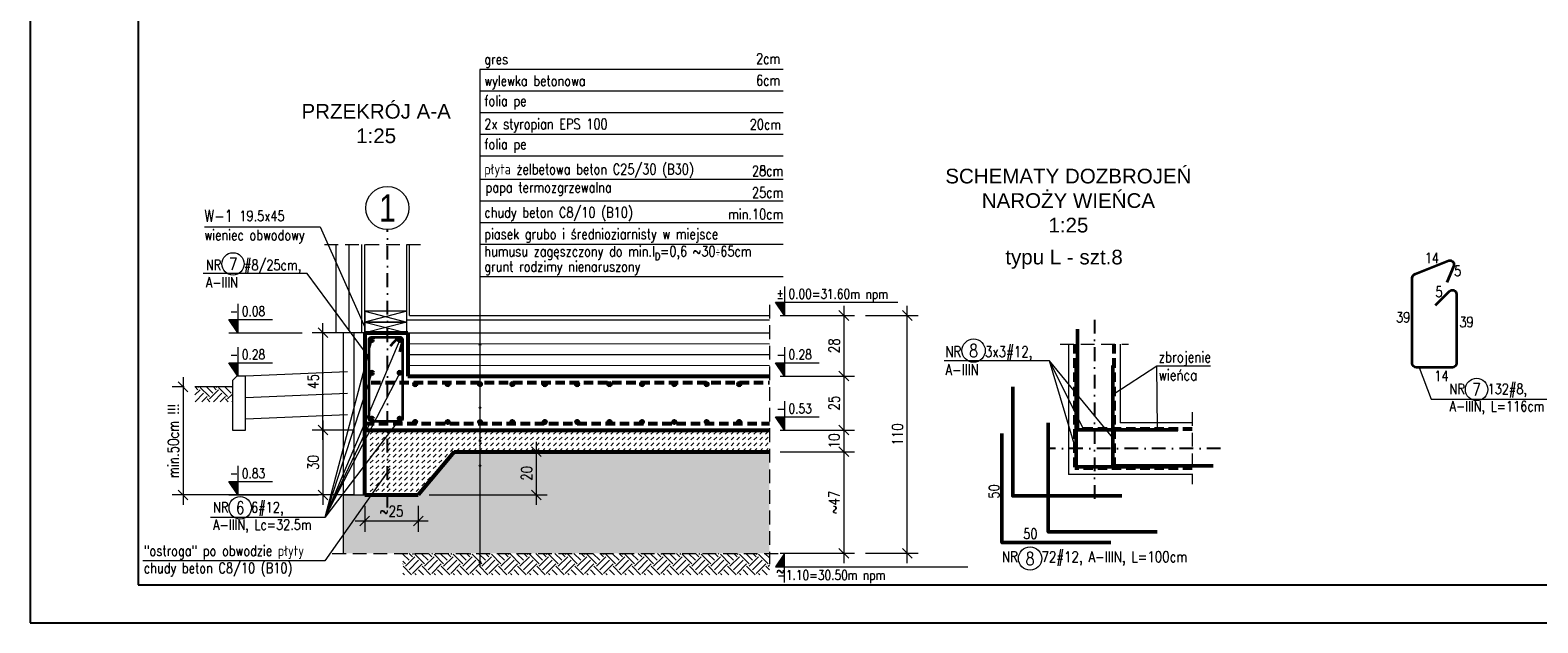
# Model space of a CAD drawing. Header units: inches. Extents: x 72095 to 82628, y -36879 to -32162.
# Tile 12 of 34: x 72095 to 73491, y -33647 to -33099. Entities that reach past the tile are written whole.
import ezdxf
from ezdxf.enums import TextEntityAlignment as Align

# ---------------------------------------------------------------- set-up
doc = ezdxf.new("R2010")
doc.units = ezdxf.units.IN
doc.header["$MEASUREMENT"] = 0
for name, pattern in [('DASHDOT', [25.4, 12.7, -6.35, 0, -6.35]), ('DASHED', [19.05, 12.7, -6.35]), ('HIDDEN', [0.375, 0.25, -0.125])]:
    doc.linetypes.add(name, pattern=pattern)
doc.layers.add('_tabelka', color=4, linetype='Continuous')
for name, color, linetype, lineweight in [('Obrys', 4, 'Continuous', 20), ('Obrys drewna', 3, 'Continuous', 18), ('Opisy', 4, 'Continuous', 20), ('Osie', 6, 'DASHDOT', 15), ('p--przekrój-cienki', 2, 'Continuous', 5), ('STRZEMIONA', 2, 'Continuous', 35), ('Szraf', 9, 'Continuous', 9), ('WYMIARY', 6, 'Continuous', 15), ('ZBROJENIE', 7, 'Continuous', 50)]:
    doc.layers.add(name, color=color, linetype=linetype, lineweight=lineweight)
doc.styles.add('1. Simplex', font='simplex.shx', dxfattribs={"width": 0.8})
doc.styles.add('Arial', font='arial.ttf')
doc.linetypes.add('BATTING', pattern='A,0.0001,-0.1,[134,ltypeshp.shx,S=0.1,R=0,X=-0.1,Y=0],-0.2,[134,ltypeshp.shx,S=0.1,R=180,X=0.1,Y=0],-0.1', length=0.4001)
doc.dimstyles.new('1_50 dla 1_25', dxfattribs={"dimscale": 50, "dimtxt": 0.2, "dimasz": 0.18, "dimexe": 0.2, "dimexo": 0.2, "dimgap": 0.08, "dimtad": 1, "dimdec": 1, "dimlfac": 0.5, "dimrnd": 0.5, "dimzin": 9, "dimdsep": 46, "dimtxsty": '1. Simplex', "dimblk": 'OBLIQUE', "dimcen": 0.18, "dimdle": 0.18, "dimclrd": 256, "dimclre": 256, "dimclrt": 4, "dimadec": 1, "dimazin": 0, "dimtfac": 1, "dimtdec": 0, "dimtmove": 1, "dimatfit": 3, "dimfxl": 1, "dimlwd": -1, "dimlwe": -1, "dimarcsym": 0})

# ---------------------------------------------------------------- blocks, each defined once
blk = doc.blocks.new('_Oblique')
at = {"color": 0, "linetype": 'ByBlock', "lineweight": -2}
blk.add_line((-0.5, -0.5), (0.5, 0.5), dxfattribs=at)
blk = doc.blocks.new('*D32')
at = {"layer": 'Defpoints', "color": 0, "transparency": 16777216}
for p in [(72247.3, -33428.7), (72236.3, -33528.7), (72384.3, -33528.7)]:
    blk.add_point(p, dxfattribs=at)
at = {"layer": 'WYMIARY', "transparency": 16777216}
for p, q in [((72236.3, -33419.7), (72236.3, -33537.7)), ((72237.3, -33428.7), (72226.3, -33428.7)), ((72374.3, -33528.7), (72226.3, -33528.7))]:
    blk.add_line(p, q, dxfattribs=at)
at = {"layer": 'WYMIARY', "transparency": 16777216, "xscale": 9, "yscale": 9, "zscale": 9}
for p, rotation in [((72236.3, -33428.7), 90), ((72236.3, -33528.7), 270)]:
    blk.add_blockref('_Oblique', p, dxfattribs=dict(at, rotation=rotation))
at = {"layer": 'WYMIARY', "color": 4, "transparency": 16777216, "insert": (72227.3, -33478.7), "char_height": 10, "attachment_point": 5, "rotation": 90, "style": '1. Simplex'}
blk.add_mtext('min.50cm !!!', dxfattribs=at)
blk = doc.blocks.new('*D33')
at = {"layer": 'Defpoints', "color": 0, "transparency": 16777216}
for p in [(72779.2, -33418.7), (72779.2, -33468.7), (72848.2, -33468.7)]:
    blk.add_point(p, dxfattribs=at)
at = {"layer": 'WYMIARY', "transparency": 16777216}
for p, q in [((72848.2, -33409.7), (72848.2, -33477.7)), ((72789.2, -33418.7), (72858.2, -33418.7)), ((72789.2, -33468.7), (72858.2, -33468.7))]:
    blk.add_line(p, q, dxfattribs=at)
at = {"layer": 'WYMIARY', "transparency": 16777216, "xscale": 9, "yscale": 9, "zscale": 9}
for p, rotation in [((72848.2, -33418.7), 90), ((72848.2, -33468.7), 270)]:
    blk.add_blockref('_Oblique', p, dxfattribs=dict(at, rotation=rotation))
at = {"layer": 'WYMIARY', "color": 4, "transparency": 16777216, "insert": (72839.2, -33443.7), "char_height": 10, "attachment_point": 5, "rotation": 90, "style": '1. Simplex'}
blk.add_mtext('25', dxfattribs=at)
blk = doc.blocks.new('*D34')
at = {"layer": 'Defpoints', "color": 0, "transparency": 16777216}
for p in [(72779.2, -33468.7), (72779.2, -33488.7), (72848.2, -33488.7)]:
    blk.add_point(p, dxfattribs=at)
at = {"layer": 'WYMIARY', "transparency": 16777216}
for p, q in [((72848.2, -33459.7), (72848.2, -33497.7)), ((72789.2, -33468.7), (72858.2, -33468.7)), ((72789.2, -33488.7), (72858.2, -33488.7))]:
    blk.add_line(p, q, dxfattribs=at)
at = {"layer": 'WYMIARY', "transparency": 16777216, "xscale": 9, "yscale": 9, "zscale": 9}
for p, rotation in [((72848.2, -33468.7), 90), ((72848.2, -33488.7), 270)]:
    blk.add_blockref('_Oblique', p, dxfattribs=dict(at, rotation=rotation))
at = {"layer": 'WYMIARY', "color": 4, "transparency": 16777216, "insert": (72839.2, -33478.7), "char_height": 10, "attachment_point": 5, "rotation": 90, "style": '1. Simplex'}
blk.add_mtext('10', dxfattribs=at)
blk = doc.blocks.new('*D35')
at = {"layer": 'Defpoints', "color": 0, "transparency": 16777216}
for p in [(72404.5, -33468.7), (72365.8, -33528.7), (72404.5, -33528.7)]:
    blk.add_point(p, dxfattribs=at)
at = {"layer": 'WYMIARY', "transparency": 16777216}
for p, q in [((72365.8, -33459.7), (72365.8, -33537.7)), ((72394.5, -33468.7), (72355.8, -33468.7)), ((72394.5, -33528.7), (72355.8, -33528.7))]:
    blk.add_line(p, q, dxfattribs=at)
at = {"layer": 'WYMIARY', "transparency": 16777216, "xscale": 9, "yscale": 9, "zscale": 9}
for p, rotation in [((72365.8, -33468.7), 90), ((72365.8, -33528.7), 270)]:
    blk.add_blockref('_Oblique', p, dxfattribs=dict(at, rotation=rotation))
at = {"layer": 'WYMIARY', "color": 4, "transparency": 16777216, "insert": (72356.8, -33498.7), "char_height": 10, "attachment_point": 5, "rotation": 90, "style": '1. Simplex'}
blk.add_mtext('30', dxfattribs=at)
blk = doc.blocks.new('*D36')
at = {"layer": 'Defpoints', "color": 0, "transparency": 16777216}
for p in [(72365.8, -33378.7), (72404.5, -33378.7), (72404.5, -33468.7)]:
    blk.add_point(p, dxfattribs=at)
at = {"layer": 'WYMIARY', "transparency": 16777216}
for p, q in [((72394.5, -33378.7), (72355.8, -33378.7)), ((72365.8, -33477.7), (72365.8, -33369.7)), ((72394.5, -33468.7), (72355.8, -33468.7))]:
    blk.add_line(p, q, dxfattribs=at)
at = {"layer": 'WYMIARY', "transparency": 16777216, "xscale": 9, "yscale": 9, "zscale": 9}
for p, rotation in [((72365.8, -33378.7), 90), ((72365.8, -33468.7), 270)]:
    blk.add_blockref('_Oblique', p, dxfattribs=dict(at, rotation=rotation))
at = {"layer": 'WYMIARY', "color": 4, "transparency": 16777216, "insert": (72356.8, -33423.7), "char_height": 10, "attachment_point": 5, "rotation": 90, "style": '1. Simplex'}
blk.add_mtext('45', dxfattribs=at)
blk = doc.blocks.new('*D37')
at = {"layer": 'Defpoints', "color": 0, "transparency": 16777216}
for p in [(72779.2, -33488.7), (72779.2, -33582.7), (72848.2, -33582.7)]:
    blk.add_point(p, dxfattribs=at)
at = {"layer": 'WYMIARY', "transparency": 16777216}
for p, q in [((72848.2, -33479.7), (72848.2, -33591.7)), ((72789.2, -33488.7), (72858.2, -33488.7)), ((72789.2, -33582.7), (72858.2, -33582.7))]:
    blk.add_line(p, q, dxfattribs=at)
at = {"layer": 'WYMIARY', "transparency": 16777216, "xscale": 9, "yscale": 9, "zscale": 9}
for p, rotation in [((72848.2, -33488.7), 90), ((72848.2, -33582.7), 270)]:
    blk.add_blockref('_Oblique', p, dxfattribs=dict(at, rotation=rotation))
at = {"layer": 'WYMIARY', "color": 4, "transparency": 16777216, "insert": (72839.2, -33535.7), "char_height": 10, "attachment_point": 5, "rotation": 90, "style": '1. Simplex'}
blk.add_mtext('~47', dxfattribs=at)
blk = doc.blocks.new('*D38')
at = {"layer": 'Defpoints', "color": 0, "transparency": 16777216}
for p in [(72779.2, -33362.7), (72779.2, -33418.7), (72848.2, -33418.7)]:
    blk.add_point(p, dxfattribs=at)
at = {"layer": 'WYMIARY', "transparency": 16777216}
for p, q in [((72848.2, -33353.7), (72848.2, -33427.7)), ((72789.2, -33362.7), (72858.2, -33362.7)), ((72789.2, -33418.7), (72858.2, -33418.7))]:
    blk.add_line(p, q, dxfattribs=at)
at = {"layer": 'WYMIARY', "transparency": 16777216, "xscale": 9, "yscale": 9, "zscale": 9}
for p, rotation in [((72848.2, -33362.7), 90), ((72848.2, -33418.7), 270)]:
    blk.add_blockref('_Oblique', p, dxfattribs=dict(at, rotation=rotation))
at = {"layer": 'WYMIARY', "color": 4, "transparency": 16777216, "insert": (72839.2, -33390.7), "char_height": 10, "attachment_point": 5, "rotation": 90, "style": '1. Simplex'}
blk.add_mtext('28', dxfattribs=at)
blk = doc.blocks.new('*D39')
at = {"layer": 'Defpoints', "color": 0, "transparency": 16777216}
for p in [(72404.5, -33528.7), (72454.1, -33528.7), (72454.1, -33552.7)]:
    blk.add_point(p, dxfattribs=at)
at = {"layer": 'WYMIARY', "transparency": 16777216}
for p, q in [((72404.5, -33538.7), (72404.5, -33562.7)), ((72454.1, -33538.7), (72454.1, -33562.7)), ((72395.5, -33552.7), (72463.1, -33552.7))]:
    blk.add_line(p, q, dxfattribs=at)
at = {"layer": 'WYMIARY', "transparency": 16777216, "xscale": 9, "yscale": 9, "zscale": 9, "rotation": 180}
blk.add_blockref('_Oblique', (72404.5, -33552.7), dxfattribs=at)
at = {"layer": 'WYMIARY', "transparency": 16777216, "xscale": 9, "yscale": 9, "zscale": 9}
blk.add_blockref('_Oblique', (72454.1, -33552.7), dxfattribs=at)
at = {"layer": 'WYMIARY', "color": 4, "transparency": 16777216, "insert": (72429.3, -33543.7), "char_height": 10, "attachment_point": 5, "style": '1. Simplex'}
blk.add_mtext('~25', dxfattribs=at)
blk = doc.blocks.new('*D40')
at = {"layer": 'Defpoints', "color": 0, "transparency": 16777216}
for p in [(72487.5, -33488.7), (72563.5, -33488.7), (72454.1, -33528.7)]:
    blk.add_point(p, dxfattribs=at)
at = {"layer": 'WYMIARY', "transparency": 16777216}
for p, q in [((72563.5, -33537.7), (72563.5, -33479.7)), ((72497.5, -33488.7), (72573.5, -33488.7)), ((72464.1, -33528.7), (72573.5, -33528.7))]:
    blk.add_line(p, q, dxfattribs=at)
at = {"layer": 'WYMIARY', "transparency": 16777216, "xscale": 9, "yscale": 9, "zscale": 9}
for p, rotation in [((72563.5, -33488.7), 90), ((72563.5, -33528.7), 270)]:
    blk.add_blockref('_Oblique', p, dxfattribs=dict(at, rotation=rotation))
at = {"layer": 'WYMIARY', "color": 4, "transparency": 16777216, "insert": (72554.5, -33508.7), "char_height": 10, "attachment_point": 5, "rotation": 90, "style": '1. Simplex'}
blk.add_mtext('20', dxfattribs=at)
blk = doc.blocks.new('A$C643E479C')
at = {"layer": 'p--przekrój-cienki', "linetype": 'Continuous', "ltscale": 35}
for p, q in [((-8, 25), (-55.25, 23)), ((-7.93, 15), (-55.18, 13)), ((-8, 5), (-55.25, 3))]:
    blk.add_line(p, q, dxfattribs=at)
blk.add_lwpolyline([(-61.25, -2), (-55.25, -2), (-55.25, 23), (-59.25, 23), (-61.25, 21)], close=True, dxfattribs=at)
blk = doc.blocks.new('*D773')
at = {"layer": 'Defpoints', "color": 0, "transparency": 16777216}
for p in [(72858.2, -33362.7), (72906.9, -33362.7), (72858.2, -33582.7)]:
    blk.add_point(p, dxfattribs=at)
at = {"layer": 'WYMIARY', "transparency": 16777216}
for p, q in [((72906.9, -33591.7), (72906.9, -33353.7)), ((72868.2, -33362.7), (72916.9, -33362.7)), ((72868.2, -33582.7), (72916.9, -33582.7))]:
    blk.add_line(p, q, dxfattribs=at)
at = {"layer": 'WYMIARY', "transparency": 16777216, "xscale": 9, "yscale": 9, "zscale": 9}
for p, rotation in [((72906.9, -33362.7), 90), ((72906.9, -33582.7), 270)]:
    blk.add_blockref('_Oblique', p, dxfattribs=dict(at, rotation=rotation))
at = {"layer": 'WYMIARY', "color": 4, "transparency": 16777216, "insert": (72897.9, -33472.7), "char_height": 10, "attachment_point": 5, "rotation": 90, "style": '1. Simplex'}
blk.add_mtext('110', dxfattribs=at)

msp = doc.modelspace()

# ---------------------------------------------------------------- hatches: boundary and pattern name
at = {"layer": 'Opisy'}
for points in [[(72793.188, -33362.735), (72784.862, -33350.349), (72793.188, -33350.349)], [(72286.868, -33378.735), (72278.541, -33366.349), (72286.868, -33366.349)], [(72286.868, -33418.735), (72278.541, -33406.349), (72286.868, -33406.349)], [(72793.188, -33418.735), (72784.862, -33406.349), (72793.188, -33406.349)], [(72793.188, -33468.735), (72784.862, -33456.349), (72793.188, -33456.349)], [(72286.868, -33528.735), (72278.541, -33516.349), (72286.868, -33516.349)], [(72793.188, -33582.735), (72784.862, -33595.122), (72793.188, -33595.122)]]:
    msp.add_hatch(color=256, dxfattribs=at).paths.add_polyline_path(points)
at = {"layer": 'Szraf', "linetype": 'Continuous', "lineweight": 5}
h = msp.add_hatch(dxfattribs=at)
h.set_pattern_fill('EARTH', color=256, scale=48, angle=45)
h.set_pattern_definition([(45, (34252.892, -20837.109), (0, 16.9705627), [12, -12]), (45, (34249.71, -20833.927), (0, 16.9705627), [12, -12]), (45, (34246.528, -20830.745), (0, 16.9705627), [12, -12]), (135, (34246.528, -20828.624), (-16.9705627, 1e-15), [12, -12]), (135, (34249.71, -20825.442), (-16.9705627, 1e-15), [12, -12]), (135, (34252.892, -20822.26), (-16.9705627, 1e-15), [12, -12])])
h.paths.add_polyline_path([(72281.996, -33428.735), (72247.271, -33428.735), (72247.271, -33442.437), (72281.996, -33442.437)])
h = msp.add_hatch(dxfattribs=at)
h.set_pattern_fill('DASH', color=256, scale=30, angle=45)
h.set_pattern_definition([(45, (-25383.2392, -3508.9), (0, 5.30330086), [3.75, -3.75])])
h.paths.add_polyline_path([(72425.47, -33468.735), (72407.47, -33468.735), (72407.47, -33528.735), (72425.47, -33528.735)])
h.paths.add_polyline_path([(72425.47, -33468.735), (72425.47, -33528.735), (72454.07, -33528.735), (72487.47, -33488.735), (72779.209, -33488.735), (72779.209, -33468.735)])
h = msp.add_hatch(dxfattribs=at)
h.set_pattern_fill('AR-CONC', color=256, scale=1.6)
h.set_pattern_definition([(50, (34387.033, -20827.109), (11.476163, -1.0040342), [1.2, -13.2]), (355, (34387.033, -20827.109), (-2.2200213, 12.035074), [0.96, -10.56]), (100.451444, (34387.989, -20827.193), (9.2561415, 11.03104), [1.019843, -11.2182738]), (46.1842, (34387.033, -20823.909), (17.0758613, -2.6483085), [1.8, -19.8]), (96.635635, (34388.456, -20824.13), (14.954591, 15.5858976), [1.5297655, -16.82742]), (351.184164, (34387.033, -20823.909), (14.954591, 15.5858976), [1.44, -15.84]), (21, (34388.633, -20824.709), (9.5505128, -6.4419023), [1.2, -13.2]), (326, (34388.633, -20824.709), (3.8930453, 11.6024007), [0.96, -10.56]), (71.451445, (34389.428, -20825.246), (13.443558, 5.1604984), [1.019843, -11.2182738]), (37.5, (34387.0325, -20827.109), (0.1945577, 5.32630166), [0, -10.432, 0, -10.72, 0, -10.6]), (7.5, (34387.0325, -20827.109), (4.2091126, 6.3105874), [0, -6.112, 0, -10.192, 0, -4.04]), (327.5, (34383.4645, -20827.109), (8.541159, -0.36087795), [0, -4, 0, -12.48, 0, -16.56]), (317.5, (34381.8645, -20827.109), (9.3309787, 1.6016797), [0, -5.2, 0, -8.288, 0, -11.76])])
h.paths.add_polyline_path([(72384.47, -33528.735), (72384.47, -33582.735), (72425.47, -33582.735), (72425.47, -33528.735), (72407.47, -33528.735)])
edge = h.paths.add_edge_path()
edge.add_line((72511.218, -33582.735), (72511.218, -33502.417))
edge.add_arc((72511.218, -33501.634), 0.783, 180, 270, ccw=False)
edge.add_arc((72511.218, -33501.634), 0.783, 90, 180, ccw=False)
edge.add_line((72511.218, -33500.851), (72511.218, -33488.735))
edge.add_line((72511.218, -33488.735), (72487.47, -33488.735))
edge.add_line((72487.47, -33488.735), (72454.07, -33528.735))
edge.add_line((72454.07, -33528.735), (72425.47, -33528.735))
edge.add_line((72425.47, -33528.735), (72425.47, -33582.735))
edge.add_line((72425.47, -33582.735), (72511.218, -33582.735))
edge = h.paths.add_edge_path()
edge.add_line((72511.218, -33488.735), (72511.218, -33500.851))
edge.add_arc((72511.218, -33501.634), 0.783, 0, 90, ccw=False)
edge.add_arc((72511.218, -33501.634), 0.783, 270, 360, ccw=False)
edge.add_line((72511.218, -33502.417), (72511.218, -33582.735))
edge.add_line((72511.218, -33582.735), (72779.209, -33582.735))
edge.add_line((72779.209, -33582.735), (72779.209, -33488.735))
edge.add_line((72779.209, -33488.735), (72511.218, -33488.735))
at = {"layer": 'Szraf'}
h = msp.add_hatch(dxfattribs=at)
h.set_pattern_fill('EARTH', color=256, scale=50, angle=45)
h.set_pattern_definition([(45, (19627.95, -12617.924), (0, 17.6776695), [12.5, -12.5]), (45, (19624.636, -12614.61), (0, 17.6776695), [12.5, -12.5]), (45, (19621.321, -12611.295), (0, 17.6776695), [12.5, -12.5]), (135, (19621.321, -12609.085), (-17.6776695, 1e-15), [12.5, -12.5]), (135, (19624.636, -12605.771), (-17.6776695, 1e-15), [12.5, -12.5]), (135, (19627.95, -12602.456), (-17.6776695, 1e-15), [12.5, -12.5])])
h.paths.add_polyline_path([(72439.784, -33582.735), (72779.209, -33582.735), (72779.209, -33602.539), (72439.784, -33602.539)])
at = {"layer": 'ZBROJENIE', "lineweight": 0}
h = msp.add_hatch(color=256, dxfattribs=at)
edge = h.paths.add_edge_path()
edge.add_arc((72411.03, -33385.295), 1.2, 0, 360)
h = msp.add_hatch(color=256, dxfattribs=at)
edge = h.paths.add_edge_path()
edge.add_arc((72436.91, -33385.295), 1.2, 0, 360)
h = msp.add_hatch(color=256, dxfattribs=at)
edge = h.paths.add_edge_path()
edge.add_arc((72411.03, -33415.735), 1.2, 0, 360)
h = msp.add_hatch(color=256, dxfattribs=at)
edge = h.paths.add_edge_path()
edge.add_arc((72436.91, -33415.735), 1.2, 0, 360)
at = {"layer": 'ZBROJENIE'}
for points in [[(72450.037, -33426.219, -1), (72452.437, -33426.219, -1)], [(72480.037, -33426.219, -1), (72482.437, -33426.219, -1)], [(72510.037, -33426.219, -1), (72512.437, -33426.219, -1)], [(72540.037, -33426.219, -1), (72542.437, -33426.219, -1)], [(72570.037, -33426.219, -1), (72572.437, -33426.219, -1)], [(72600.037, -33426.219, -1), (72602.437, -33426.219, -1)], [(72630.037, -33426.219, -1), (72632.437, -33426.219, -1)], [(72660.037, -33426.219, -1), (72662.437, -33426.219, -1)], [(72690.037, -33426.219, -1), (72692.437, -33426.219, -1)], [(72720.037, -33426.219, -1), (72722.437, -33426.219, -1)], [(72750.037, -33426.219, -1), (72752.437, -33426.219, -1)], [(72450.037, -33461.251, 1), (72452.437, -33461.251, 1)], [(72480.037, -33461.251, 1), (72482.437, -33461.251, 1)], [(72510.037, -33461.251, 1), (72512.437, -33461.251, 1)], [(72540.037, -33461.251, 1), (72542.437, -33461.251, 1)], [(72570.037, -33461.251, 1), (72572.437, -33461.251, 1)], [(72600.037, -33461.251, 1), (72602.437, -33461.251, 1)], [(72630.037, -33461.251, 1), (72632.437, -33461.251, 1)], [(72660.037, -33461.251, 1), (72662.437, -33461.251, 1)], [(72690.037, -33461.251, 1), (72692.437, -33461.251, 1)], [(72720.037, -33461.251, 1), (72722.437, -33461.251, 1)], [(72750.037, -33461.251, 1), (72752.437, -33461.251, 1)]]:
    msp.add_hatch(color=256, dxfattribs=at).paths.add_polyline_path(points)
at = {"layer": 'ZBROJENIE', "lineweight": 0}
h = msp.add_hatch(color=256, dxfattribs=at)
edge = h.paths.add_edge_path()
edge.add_arc((72411.03, -33458.175), 1.2, 0, 360)
h = msp.add_hatch(color=256, dxfattribs=at)
edge = h.paths.add_edge_path()
edge.add_arc((72436.91, -33458.175), 1.2, 0, 360)

# ---------------------------------------------------------------- linework, layer by layer
at = {"layer": '_tabelka', "linetype": 'Continuous', "ltscale": 10}
for points in [[(72094.664, -33646.98), (74194.664, -33646.98), (74194.664, -32161.98), (72094.664, -32161.98)], [(72194.664, -33611.98), (74159.664, -33611.98), (74159.664, -32196.98), (72194.664, -32196.98)]]:
    msp.add_lwpolyline(points, close=True, dxfattribs=at)
at = {"layer": 'Obrys', "color": 9, "linetype": 'DASHED', "lineweight": 5}
for p, q in [((72367.212, -33296.951), (72457.412, -33296.951)), ((72779.209, -33352.735), (72779.209, -33592.735)), ((73048.474, -33389.19), (73111.909, -33389.19)), ((73170.794, -33452.162), (73170.794, -33518.611)), ((72374.47, -33582.735), (72789.209, -33582.735))]:
    msp.add_line(p, q, dxfattribs=at)
at = {"layer": 'Obrys', "color": 5, "lineweight": 53, "ltscale": 35}
for p, q in [((72404.47, -33378.735), (72404.47, -33468.735)), ((72404.47, -33378.735), (72444.47, -33378.735)), ((72444.47, -33378.735), (72444.47, -33418.735)), ((72404.47, -33528.735), (72404.47, -33418.735)), ((72444.47, -33418.735), (72779.209, -33418.735)), ((72404.47, -33468.735), (72779.209, -33468.735))]:
    msp.add_line(p, q, dxfattribs=at)
at = {"layer": 'Obrys'}
for p, q in [((73056.191, -33389.19), (73056.191, -33509.856)), ((73104.191, -33389.19), (73104.191, -33461.856)), ((73170.794, -33461.856), (73104.191, -33461.856)), ((73170.794, -33509.856), (73056.191, -33509.856))]:
    msp.add_line(p, q, dxfattribs=at)
at = {"layer": 'Obrys', "lineweight": 53, "ltscale": 35}
for p, q in [((72404.47, -33528.735), (72404.47, -33468.735)), ((72487.47, -33488.735), (72454.07, -33528.735)), ((72487.47, -33488.735), (72779.209, -33488.735)), ((72404.47, -33528.735), (72454.07, -33528.735))]:
    msp.add_line(p, q, dxfattribs=at)
at = {"layer": 'Obrys', "color": 9, "linetype": 'DASHED', "lineweight": 5, "ltscale": 50}
msp.add_line((72384.47, -33508.735), (72384.47, -33582.735), dxfattribs=at)
at = {"layer": 'Obrys drewna', "ltscale": 35}
for p, q in [((72404.47, -33378.735), (72404.47, -33296.951)), ((72443.47, -33366.735), (72443.47, -33296.951)), ((72443.47, -33358.735), (72404.47, -33368.735)), ((72404.47, -33358.735), (72443.47, -33368.735)), ((72443.47, -33368.735), (72404.47, -33378.735)), ((72404.47, -33368.735), (72443.47, -33378.735))]:
    msp.add_line(p, q, dxfattribs=at)
for points in [[(72404.47, -33368.735), (72443.47, -33368.735), (72443.47, -33358.735), (72404.47, -33358.735)], [(72404.47, -33378.735), (72443.47, -33378.735), (72443.47, -33368.735), (72404.47, -33368.735)]]:
    msp.add_lwpolyline(points, close=True, dxfattribs=at)
at = {"layer": 'Opisy', "color": 6}
for points in [[(72792.085, -33135.175), (72511.218, -33135.175), (72511.218, -33468.041)], [(72792.085, -33155.175), (72511.218, -33155.175), (72511.218, -33488.041)], [(72792.085, -33175.175), (72511.218, -33175.175), (72511.218, -33508.041)], [(72792.085, -33195.175), (72511.218, -33195.175), (72511.218, -33528.041)], [(72792.085, -33215.175), (72511.218, -33215.175), (72511.218, -33548.041)], [(72792.085, -33236.951), (72511.218, -33236.951), (72511.218, -33594.817)], [(72792.085, -33256.951), (72511.218, -33256.951), (72511.218, -33594.817)], [(72256, -33280.667), (72363.185, -33280.667), (72404.47, -33373.401)], [(72792.085, -33276.951), (72511.218, -33276.951), (72511.218, -33594.817)], [(72792.085, -33296.951), (72511.218, -33296.951), (72511.218, -33594.817)], [(72408.47, -33401.68), (72351.184, -33323.997), (72254.865, -33323.997)], [(72792.085, -33326.951), (72511.218, -33326.951), (72511.218, -33594.817)], [(72436.91, -33385.295), (72367.574, -33549.618), (72261.532, -33549.618)], [(72411.03, -33385.295), (72367.574, -33549.618), (72261.532, -33549.618)], [(73070.505, -33468.447), (73038.552, -33404.542), (72941.021, -33404.542)], [(73097.335, -33475.724), (73038.552, -33404.542), (72941.021, -33404.542)], [(73063.484, -33487.629), (73038.552, -33404.542), (72941.021, -33404.542)], [(73098.191, -33435.121), (73138.017, -33409.407), (73187.695, -33409.407)], [(73138.79, -33467.856), (73138.017, -33409.407), (73187.695, -33409.407)], [(73380.944, -33410.815), (73392.111, -33440.074), (73509.996, -33440.074)], [(72436.91, -33415.735), (72367.574, -33549.618), (72261.532, -33549.618)], [(72411.03, -33415.735), (72367.574, -33549.618), (72261.532, -33549.618)], [(72436.91, -33458.175), (72367.574, -33549.618), (72261.532, -33549.618)], [(72411.03, -33458.175), (72367.574, -33549.618), (72261.532, -33549.618)], [(72427.709, -33504.386), (72367.574, -33589.618), (72198.946, -33589.618)]]:
    msp.add_lwpolyline(points, dxfattribs=at)
at = {"layer": 'Opisy'}
for points in [[(72793.188, -33335.916), (72793.188, -33362.735), (72784.862, -33350.349), (72898.077, -33350.349)], [(72286.868, -33351.916), (72286.868, -33378.735), (72278.541, -33366.349), (72319.173, -33366.349)], [(72286.868, -33391.916), (72286.868, -33418.735), (72278.541, -33406.349), (72319.173, -33406.349)], [(72793.188, -33391.916), (72793.188, -33418.735), (72784.862, -33406.349), (72825.494, -33406.349)], [(72793.188, -33441.916), (72793.188, -33468.735), (72784.862, -33456.349), (72825.494, -33456.349)], [(72286.868, -33501.916), (72286.868, -33528.735), (72278.541, -33516.349), (72319.173, -33516.349)], [(72793.188, -33609.555), (72793.188, -33582.735), (72784.862, -33595.122), (72963.077, -33595.122)]]:
    msp.add_lwpolyline(points, dxfattribs=at)
at = {"layer": 'Opisy', "color": 6}
for centre, radius in [((72282.527, -33315.003), 10.368), ((72511.218, -33389.827), 0.783), ((72968.341, -33395.173), 10.8), ((73434.173, -33431.08), 10.368), ((72511.218, -33447.987), 0.783), ((72511.218, -33478.788), 0.783), ((72511.218, -33501.634), 0.783), ((72289.193, -33540.624), 10.368), ((73020.665, -33587.545), 10.8), ((72511.218, -33590.746), 0.783)]:
    msp.add_circle(centre, radius, dxfattribs=at)
at = {"layer": 'Osie', "lineweight": -3}
for p, q in [((72425.47, -33540.357), (72425.47, -33283.278)), ((73080.191, -33366.608), (73080.191, -33534.547)), ((73197.156, -33485.856), (73038.674, -33485.856))]:
    msp.add_line(p, q, dxfattribs=at)
at = {"layer": 'Osie', "color": 4, "linetype": 'Continuous', "ltscale": 35}
msp.add_circle((72425.47, -33263.278), 20, dxfattribs=at)
at = {"layer": 'STRZEMIONA'}
for points in [[(73396.099, -33353.143), (73408.99, -33340.252, -0.66817864), (73415.546, -33342.967), (73415.546, -33406.975, -0.41421356), (73411.706, -33410.815), (73378.386, -33410.815, -0.41421356), (73374.546, -33406.975), (73374.546, -33328.071, -0.35411842), (73377.587, -33324.315), (73408.59, -33311.814, -0.57187974), (73413.06, -33316.697), (73406.73, -33332.09)], [(72428.234, -33390.637), (72435.1, -33383.485, -0.66817864), (72439.47, -33385.295), (72439.47, -33458.175, -0.41421356), (72436.91, -33460.735), (72411.03, -33460.735, -0.41421356), (72408.47, -33458.175), (72408.47, -33385.295, -0.35411842), (72410.498, -33382.791), (72436.378, -33382.791, -0.57187974), (72439.358, -33386.046), (72436.568, -33396.258)]]:
    msp.add_lwpolyline(points, format="xyb", dxfattribs=at)
at = {"layer": 'Szraf', "ltscale": 35}
for p, q in [((72377.97, -33378.735), (72377.97, -33296.951)), ((72401.97, -33378.735), (72401.97, -33296.951)), ((72445.97, -33362.735), (72445.97, -33296.951)), ((72443.47, -33366.735), (72779.209, -33366.735)), ((72445.97, -33362.735), (72779.209, -33362.735)), ((72404.47, -33378.735), (72377.97, -33378.735)), ((72384.47, -33378.735), (72384.47, -33528.735)), ((72444.47, -33378.735), (72779.209, -33378.735)), ((72443.47, -33398.735), (72779.209, -33398.735)), ((72384.47, -33528.735), (72404.47, -33528.735)), ((72384.47, -33528.735), (72404.47, -33528.735))]:
    msp.add_line(p, q, dxfattribs=at)
at = {"layer": 'Szraf', "linetype": 'BATTING', "lineweight": 0, "ltscale": 28}
msp.add_line((72389.97, -33376.535), (72389.97, -33296.951), dxfattribs=at)
at = {"layer": 'Szraf', "linetype": 'BATTING', "lineweight": 0, "ltscale": 25}
for p, q in [((72394.47, -33378.735), (72394.47, -33528.735)), ((72444.47, -33388.614), (72779.209, -33388.88)), ((72444.47, -33408.736), (72779.209, -33409.002))]:
    msp.add_line(p, q, dxfattribs=at)
at = {"layer": 'Szraf', "linetype": 'Continuous', "lineweight": 5}
msp.add_line((72281.996, -33428.735), (72247.271, -33428.735), dxfattribs=at)
at = {"layer": 'WYMIARY', "linetype": 'Continuous', "lineweight": 5}
for p, q in [((72278.541, -33378.735), (72346.452, -33378.735)), ((72278.541, -33528.735), (72361.833, -33528.735))]:
    msp.add_line(p, q, dxfattribs=at)
at = {"layer": 'ZBROJENIE', "color": 6, "linetype": 'HIDDEN', "lineweight": 53, "ltscale": 35}
for p, q in [((73062.191, -33389.19), (73062.191, -33503.856)), ((73098.191, -33389.19), (73098.191, -33503.856)), ((72410.47, -33424.735), (72779.209, -33424.735)), ((72404.47, -33462.735), (72779.209, -33462.735)), ((73170.794, -33467.856), (73062.191, -33467.856)), ((73170.794, -33503.856), (73062.191, -33503.856))]:
    msp.add_line(p, q, dxfattribs=at)
at = {"layer": 'ZBROJENIE'}
for points in [[(73157.423, -33468.447), (73064.423, -33468.447), (73064.423, -33375.447)], [(73156.484, -33502.563), (73063.484, -33502.563), (73063.484, -33409.563)], [(73190.336, -33501.826), (73097.335, -33501.826), (73097.335, -33408.826)], [(73105.549, -33529.596), (73004.549, -33529.596), (73004.549, -33428.596)], [(73138.461, -33562.974), (73037.461, -33562.974), (73037.461, -33461.974)], [(73095.535, -33572.786), (72994.535, -33572.786), (72994.535, -33471.786)]]:
    msp.add_lwpolyline(points, dxfattribs=at)
at = {"layer": 'ZBROJENIE', "flags": 128}
for points in [[(72450.037, -33426.219, -1), (72452.437, -33426.219, -1)], [(72480.037, -33426.219, -1), (72482.437, -33426.219, -1)], [(72510.037, -33426.219, -1), (72512.437, -33426.219, -1)], [(72540.037, -33426.219, -1), (72542.437, -33426.219, -1)], [(72570.037, -33426.219, -1), (72572.437, -33426.219, -1)], [(72600.037, -33426.219, -1), (72602.437, -33426.219, -1)], [(72630.037, -33426.219, -1), (72632.437, -33426.219, -1)], [(72660.037, -33426.219, -1), (72662.437, -33426.219, -1)], [(72690.037, -33426.219, -1), (72692.437, -33426.219, -1)], [(72720.037, -33426.219, -1), (72722.437, -33426.219, -1)], [(72750.037, -33426.219, -1), (72752.437, -33426.219, -1)], [(72450.037, -33461.251, 1), (72452.437, -33461.251, 1)], [(72480.037, -33461.251, 1), (72482.437, -33461.251, 1)], [(72510.037, -33461.251, 1), (72512.437, -33461.251, 1)], [(72540.037, -33461.251, 1), (72542.437, -33461.251, 1)], [(72570.037, -33461.251, 1), (72572.437, -33461.251, 1)], [(72600.037, -33461.251, 1), (72602.437, -33461.251, 1)], [(72630.037, -33461.251, 1), (72632.437, -33461.251, 1)], [(72660.037, -33461.251, 1), (72662.437, -33461.251, 1)], [(72690.037, -33461.251, 1), (72692.437, -33461.251, 1)], [(72720.037, -33461.251, 1), (72722.437, -33461.251, 1)], [(72750.037, -33461.251, 1), (72752.437, -33461.251, 1)]]:
    msp.add_lwpolyline(points, format="xyb", close=True, dxfattribs=at)
at = {"layer": 'ZBROJENIE'}
for centre in [(72411.03, -33385.295), (72436.91, -33385.295), (72411.03, -33415.735), (72436.91, -33415.735), (72451.237, -33426.219), (72481.237, -33426.219), (72511.237, -33426.219), (72541.237, -33426.219), (72571.237, -33426.219), (72601.237, -33426.219), (72631.237, -33426.219), (72661.237, -33426.219), (72691.237, -33426.219), (72721.237, -33426.219), (72751.237, -33426.219), (72411.03, -33458.175), (72436.91, -33458.175), (72451.237, -33461.251), (72481.237, -33461.251), (72511.237, -33461.251), (72541.237, -33461.251), (72571.237, -33461.251), (72601.237, -33461.251), (72631.237, -33461.251), (72661.237, -33461.251), (72691.237, -33461.251), (72721.237, -33461.251), (72751.237, -33461.251)]:
    msp.add_circle(centre, 1.2, dxfattribs=at)

# ---------------------------------------------------------------- block references
at = {"xscale": 2, "yscale": 2, "zscale": 2}
msp.add_blockref('A$C643E479C', (72404.47, -33464.735), dxfattribs=at)

# ---------------------------------------------------------------- texts
at = {"layer": 'Opisy', "color": 7, "style": '1. Simplex', "width": 0.8}
for s, height, p in [('7', 11.52, (72282.527, -33315.036)), ('8', 12, (72968.341, -33395.208)), ('7', 11.52, (73434.173, -33431.113)), ('6', 11.52, (72289.193, -33540.657)), ('8', 12, (73020.665, -33587.545))]:
    msp.add_text(s, height=height, dxfattribs=at).set_placement(p, align=Align.MIDDLE_CENTER)
at = {"layer": 'Opisy', "style": '1. Simplex', "width": 0.8}
for s, p in [('14', (73386.194, -33314.302)), ('5', (73413.421, -33326.268)), ('5', (73396.125, -33345.606)), ('39', (73359.619, -33369.175)), ('39', (73418.226, -33373.529)), ('14', (73395.058, -33423.383)), ('50', (73014.333, -33569.418))]:
    msp.add_text(s, height=9.6, dxfattribs=at).set_placement(p)
at = {"layer": 'Opisy', "color": 7, "style": '1. Simplex', "width": 0.8}
for s, p in [('±', (72785.771, -33347.093)), ('0.00=31.60m npm', (72796.962, -33347.256)), ('0.08', (72290.642, -33363.256)), ('-', (72279.45, -33363.093)), ('0.28', (72290.642, -33403.256)), ('0.28', (72796.962, -33403.256)), ('-', (72279.45, -33403.093)), ('-', (72785.771, -33403.093)), ('-', (72785.771, -33453.093)), ('0.53', (72796.962, -33453.256)), ('-', (72279.45, -33513.093)), ('0.83', (72290.642, -33513.256)), ('~', (72785.771, -33603.349)), ('-1.10=30.50m npm', (72786.605, -33607.284))]:
    msp.add_text(s, height=8.96, dxfattribs=at).set_placement(p)
at = {"layer": 'Opisy', "style": '1. Simplex', "width": 0.8}
msp.add_text('50', height=9.6, rotation=90, dxfattribs=at).set_placement((72992.116, -33531.993))
at = {"layer": 'Opisy', "style": '1. Simplex'}
for s, insert, char_height, width, attachment_point in [('gres\\P  ', (72515.218, -33135.175), 9.6, 264.68691, 4), ('2cm\\P ', (72789.262, -33133.159), 9.6, 264.68691, 6), ('wylewka betonowa\\P  ', (72515.218, -33155.175), 9.6, 264.68691, 4), ('folia pe', (72515.218, -33165.74), 9.6, 264.68691, 4), ('6cm\\P ', (72789.262, -33153.159), 9.6, 264.68691, 6), ('20cm\\P ', (72790.049, -33193.946), 9.6, 264.68691, 6), ('folia pe', (72515.218, -33205.74), 9.6, 264.68691, 4), ('2x styropian EPS 100 \\P ', (72515.218, -33195.175), 9.6, 264.68691, 4), ('\\A1;płyta żelbetowa beton C25/30 (B30)\\P ', (72515.218, -33236.951), 9.6, 264.68691, 4), ('28cm\\P ', (72792.064, -33236.951), 9.6, 264.68691, 6), ('25cm\\P ', (72792.085, -33236.951), 9.6, 264.68691, 6), ('papa termozgrzewalna\\P  ', (72516.415, -33253.725), 9.6, 264.68691, 4), ('25cm\\P ', (72792.085, -33256.951), 9.6, 264.68691, 6), ('\\A1;{\\H1.14583x;\\C7;W-1 }19.5x45 \\Pwieniec obwodowy', (72256, -33280.667), 9.6, 208.09715, 4), ('\\A1;piasek grubo i średnioziarnisty w miejsce \\Phumusu zagęszczony do min.I{\\H0.7x;\\S^ D;}=0,6 ~{\\A0;30÷65}cm', (72515.218, -33296.951), 9.6, 281.75825, 4), ('\\A1;chudy beton C8/10 (B10)\\P ', (72515.218, -33276.951), 9.6, 258.45685, 4), ('min.10cm\\P ', (72792.085, -33276.951), 9.6, 264.68691, 6), ('min.10cm\\P ', (72792.085, -33276.951), 9.6, 264.68691, 6), ('NR    #8/25cm,\\PA-IIIN', (72257.442, -33323.997), 9.6, 199.77326, 4), ('grunt rodzimy nienaruszony\\P ', (72515.218, -33326.951), 9.6, 208.09715, 4), ('NR    3x3#12,\\PA-IIIN', (72942.211, -33404.542), 10, 208.09716, 4), ('zbrojenie\\Pwieńca', (73139.766, -33409.407), 10, 166.47773, 4), ('NR    132#8,\\PA-IIIN, L=116cm', (73409.088, -33440.074), 9.6, 199.77336, 4), ('NR    6#12,\\PA-IIIN, Lc=32.5m', (72264.109, -33549.618), 9.6, 199.77326, 4), ('\\A1;"ostroga" po obwodzie płyty\\Pchudy beton C8/10 (B10)', (72199.95, -33589.882), 9.6, 208.09715, 4), ('NR    72#12, A-IIIN, L=100cm', (72994.535, -33587.545), 10, 283.8647, 4)]:
    msp.add_mtext(s, dxfattribs=dict(at, insert=insert, char_height=char_height, width=width, attachment_point=attachment_point))
at = {"layer": 'Opisy', "color": 7, "lineweight": 0, "char_height": 13.6, "attachment_point": 5, "style": 'Arial'}
for s, insert, width in [('PRZEKRÓJ A-A\\P1:25', (72415.08, -33185.251), 172.96324), ('SCHEMATY DOZBROJEŃ \\PNAROŻY WIEŃCA\\P1:25', (73056.159, -33256.509), 743.7381), ('typu L - szt.8', (73052.115, -33310.707), 743.7381)]:
    msp.add_mtext(s, dxfattribs=dict(at, insert=insert, width=width))
at = {"layer": 'Osie', "color": 7, "linetype": 'Continuous', "ltscale": 35, "insert": (72425.47, -33263.278), "char_height": 25, "width": 63.5564, "attachment_point": 5, "style": 'Arial'}
msp.add_mtext('\\W0.8;1', dxfattribs=at)

# ---------------------------------------------------------------- dimensions: what is measured, and where the dimension line sits
at = {"layer": 'WYMIARY'}
for base, p1, p2, picture, middle in [((72848.231, -33418.735), (72779.209, -33362.735), (72779.209, -33418.735), '*D38', (72839.231, -33390.735)), ((72906.911, -33362.735), (72858.231, -33582.735), (72858.231, -33362.735), '*D773', (72897.911, -33472.735)), ((72365.786, -33378.735), (72404.47, -33468.735), (72404.47, -33378.735), '*D36', (72356.786, -33423.735)), ((72848.231, -33468.735), (72779.209, -33418.735), (72779.209, -33468.735), '*D33', (72839.231, -33443.735)), ((72365.786, -33528.735), (72404.47, -33468.735), (72404.47, -33528.735), '*D35', (72356.786, -33498.735)), ((72848.231, -33488.735), (72779.209, -33468.735), (72779.209, -33488.735), '*D34', (72839.231, -33478.735)), ((72563.47, -33488.735), (72454.07, -33528.735), (72487.47, -33488.735), '*D40', (72554.47, -33508.735))]:
    dim = msp.add_linear_dim(base=base, p1=p1, p2=p2, angle=90, dimstyle='1_50 dla 1_25', dxfattribs=at)
    dim.commit()
    dim.dimension.update_dxf_attribs({"geometry": picture, "text_midpoint": middle})
dim = msp.add_linear_dim(base=(72236.292, -33528.735), p1=(72247.271, -33428.735), p2=(72384.345, -33528.735), angle=90, text='min.<>cm !!!', dimstyle='1_50 dla 1_25', dxfattribs=at)
dim.commit()
dim.dimension.update_dxf_attribs({"geometry": '*D32', "text_midpoint": (72227.292, -33478.735)})
dim = msp.add_linear_dim(base=(72848.231, -33582.735), p1=(72779.209, -33488.735), p2=(72779.209, -33582.735), angle=90, text='~47', dimstyle='1_50 dla 1_25', override={"dimtxsty": '1. Simplex', "dimtfill": 0, "dimtfillclr": 0}, dxfattribs=at)
dim.commit()
dim.dimension.update_dxf_attribs({"geometry": '*D37', "text_midpoint": (72839.231, -33535.735)})
dim = msp.add_linear_dim(base=(72454.07, -33552.707), p1=(72404.47, -33528.735), p2=(72454.07, -33528.735), text='~<>', dimstyle='1_50 dla 1_25', dxfattribs=at)
dim.commit()
dim.dimension.update_dxf_attribs({"geometry": '*D39', "text_midpoint": (72429.27, -33543.707)})

doc.saveas('drawing.dxf')
